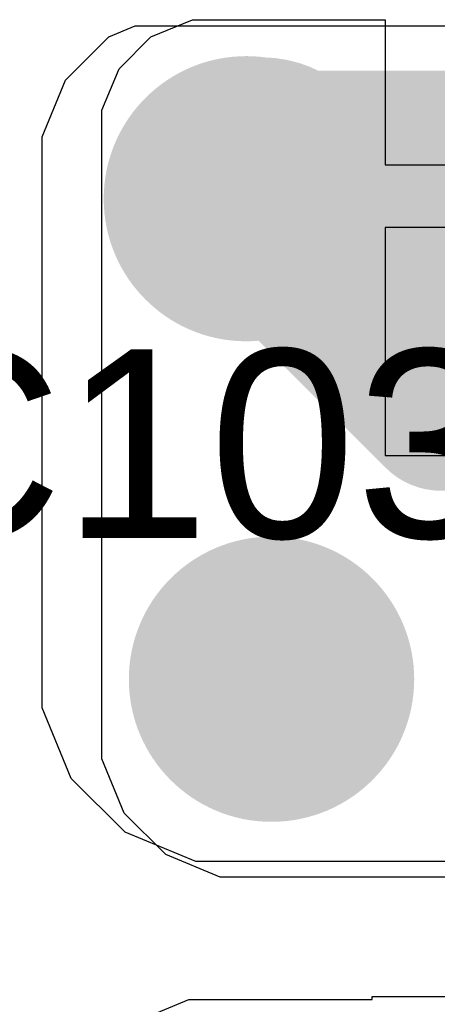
# Model space of a CAD drawing. Header units: inches. Extents: x -6 to 11.2, y -2.2 to 8.3.
# Tile 33 of 256: x 0.6897 to 0.742, y 1.4187 to 1.5421. Entities that reach past the tile are written whole.
import ezdxf

# ---------------------------------------------------------------- set-up
doc = ezdxf.new("R2010")
doc.units = ezdxf.units.IN
doc.header["$MEASUREMENT"] = 0
for name, color, linetype in [('Drill Drawing', 1, 'Continuous'), ('Layer  6- Inner', 156, 'Continuous'), ('Layer 1- Top', 1, 'Continuous'), ('Layer 2- GND', 16, 'Continuous'), ('Layer 3- Inner', 16, 'Continuous'), ('Layer 7- PWR', 76, 'Continuous'), ('Layer 8- Bottom', 5, 'Continuous'), ('Top Overlay', 2, 'Continuous'), ('Via Holes', 16, 'Continuous')]:
    doc.layers.add(name, color=color, linetype=linetype)
doc.styles.add('Arial', font='txt', dxfattribs={"height": 0.2})

msp = doc.modelspace()

# ---------------------------------------------------------------- hatches: boundary and pattern name
at = {"layer": 'Layer 1- Top'}
h = msp.add_hatch(color=7, dxfattribs=at)
edge = h.paths.add_edge_path()
edge.add_arc((0.7181102, 1.519685), 0.015748, 0, 360)
h = msp.add_hatch(color=7, dxfattribs=at)
edge = h.paths.add_edge_path()
edge.add_arc((0.7212598, 1.4594488), 0.015748, 0, 360)
at = {"layer": 'Layer 2- GND'}
h = msp.add_hatch(color=7, dxfattribs=at)
edge = h.paths.add_edge_path()
edge.add_arc((0.7181102, 1.519685), 0.017874, 0, 360)
h = msp.add_hatch(color=7, dxfattribs=at)
edge = h.paths.add_edge_path()
edge.add_arc((0.7212598, 1.4594488), 0.017874, 0, 360)
at = {"layer": 'Layer 3- Inner'}
h = msp.add_hatch(color=7, dxfattribs=at)
edge = h.paths.add_edge_path()
edge.add_arc((0.7181102, 1.519685), 0.015748, 0, 360)
h = msp.add_hatch(color=7, dxfattribs=at)
edge = h.paths.add_edge_path()
edge.add_arc((0.7212598, 1.4594488), 0.015748, 0, 360)
at = {"layer": 'Layer 7- PWR'}
h = msp.add_hatch(color=7, dxfattribs=at)
edge = h.paths.add_edge_path()
edge.add_arc((0.7181102, 1.519685), 0.017874, 0, 360)
h = msp.add_hatch(color=7, dxfattribs=at)
edge = h.paths.add_edge_path()
edge.add_arc((0.7212598, 1.4594488), 0.017874, 0, 360)
at = {"layer": 'Layer 8- Bottom'}
h = msp.add_hatch(color=7, dxfattribs=at)
edge = h.paths.add_edge_path()
edge.add_arc((0.7181102, 1.519685), 0.015748, 0, 360)
h = msp.add_hatch(color=7, dxfattribs=at)
edge = h.paths.add_edge_path()
edge.add_arc((0.7212598, 1.4594488), 0.015748, 0, 360)
at = {"layer": 'Via Holes'}
h = msp.add_hatch(color=7, dxfattribs=at)
edge = h.paths.add_edge_path()
edge.add_arc((0.7181102, 1.519685), 0.007874, 0, 360)
h = msp.add_hatch(color=7, dxfattribs=at)
edge = h.paths.add_edge_path()
edge.add_arc((0.7212598, 1.4594488), 0.007874, 0, 360)

# ---------------------------------------------------------------- linework, layer by layer
at = {"layer": 'Drill Drawing'}
for points in [[(0.7081102, 1.524685, 0.002, 0.002, 0), (0.7081102, 1.529685, 0.002, 0.002, 0)], [(0.7081102, 1.529685, 0.002, 0.002, 0), (0.7131102, 1.529685, 0.002, 0.002, 0)], [(0.7131102, 1.529685, 0.002, 0.002, 0), (0.7181102, 1.524685, 0.002, 0.002, 0)], [(0.7181102, 1.524685, 0.002, 0.002, 0), (0.7231102, 1.529685, 0.002, 0.002, 0)], [(0.7231102, 1.529685, 0.002, 0.002, 0), (0.7281102, 1.529685, 0.002, 0.002, 0)], [(0.7281102, 1.524685, 0.002, 0.002, 0), (0.7281102, 1.529685, 0.002, 0.002, 0)], [(0.7081102, 1.524685, 0.002, 0.002, 0), (0.7131102, 1.519685, 0.002, 0.002, 0)], [(0.7121102, 1.522685, 0.002, 0.002, 0), (0.7121102, 1.525685, 0.002, 0.002, 0)], [(0.7121102, 1.525685, 0.002, 0.002, 0), (0.7151102, 1.525685, 0.002, 0.002, 0)], [(0.7151102, 1.525685, 0.002, 0.002, 0), (0.7181102, 1.522685, 0.002, 0.002, 0)], [(0.7181102, 1.522685, 0.002, 0.002, 0), (0.7211102, 1.525685, 0.002, 0.002, 0)], [(0.7211102, 1.525685, 0.002, 0.002, 0), (0.7241102, 1.525685, 0.002, 0.002, 0)], [(0.7231102, 1.519685, 0.002, 0.002, 0), (0.7281102, 1.524685, 0.002, 0.002, 0)], [(0.7241102, 1.522685, 0.002, 0.002, 0), (0.7241102, 1.525685, 0.002, 0.002, 0)], [(0.7121102, 1.522685, 0.002, 0.002, 0), (0.7151102, 1.519685, 0.002, 0.002, 0)], [(0.7211102, 1.519685, 0.002, 0.002, 0), (0.7241102, 1.522685, 0.002, 0.002, 0)], [(0.7081102, 1.514685, 0.002, 0.002, 0), (0.7131102, 1.519685, 0.002, 0.002, 0)], [(0.7121102, 1.516685, 0.002, 0.002, 0), (0.7151102, 1.519685, 0.002, 0.002, 0)], [(0.7211102, 1.519685, 0.002, 0.002, 0), (0.7241102, 1.516685, 0.002, 0.002, 0)], [(0.7231102, 1.519685, 0.002, 0.002, 0), (0.7281102, 1.514685, 0.002, 0.002, 0)], [(0.7121102, 1.513685, 0.002, 0.002, 0), (0.7121102, 1.516685, 0.002, 0.002, 0)], [(0.7151102, 1.513685, 0.002, 0.002, 0), (0.7181102, 1.516685, 0.002, 0.002, 0)], [(0.7181102, 1.516685, 0.002, 0.002, 0), (0.7211102, 1.513685, 0.002, 0.002, 0)], [(0.7241102, 1.513685, 0.002, 0.002, 0), (0.7241102, 1.516685, 0.002, 0.002, 0)], [(0.7081102, 1.509685, 0.002, 0.002, 0), (0.7081102, 1.514685, 0.002, 0.002, 0)], [(0.7131102, 1.509685, 0.002, 0.002, 0), (0.7181102, 1.514685, 0.002, 0.002, 0)], [(0.7181102, 1.514685, 0.002, 0.002, 0), (0.7231102, 1.509685, 0.002, 0.002, 0)], [(0.7281102, 1.509685, 0.002, 0.002, 0), (0.7281102, 1.514685, 0.002, 0.002, 0)], [(0.7121102, 1.513685, 0.002, 0.002, 0), (0.7151102, 1.513685, 0.002, 0.002, 0)], [(0.7211102, 1.513685, 0.002, 0.002, 0), (0.7241102, 1.513685, 0.002, 0.002, 0)], [(0.7081102, 1.509685, 0.002, 0.002, 0), (0.7131102, 1.509685, 0.002, 0.002, 0)], [(0.7231102, 1.509685, 0.002, 0.002, 0), (0.7281102, 1.509685, 0.002, 0.002, 0)], [(0.7112598, 1.4644488, 0.002, 0.002, 0), (0.7112598, 1.4694488, 0.002, 0.002, 0)], [(0.7112598, 1.4694488, 0.002, 0.002, 0), (0.7162598, 1.4694488, 0.002, 0.002, 0)], [(0.7162598, 1.4694488, 0.002, 0.002, 0), (0.7212598, 1.4644488, 0.002, 0.002, 0)], [(0.7212598, 1.4644488, 0.002, 0.002, 0), (0.7262598, 1.4694488, 0.002, 0.002, 0)], [(0.7262598, 1.4694488, 0.002, 0.002, 0), (0.7312598, 1.4694488, 0.002, 0.002, 0)], [(0.7312598, 1.4644488, 0.002, 0.002, 0), (0.7312598, 1.4694488, 0.002, 0.002, 0)], [(0.7152598, 1.4624488, 0.002, 0.002, 0), (0.7152598, 1.4654488, 0.002, 0.002, 0)], [(0.7152598, 1.4654488, 0.002, 0.002, 0), (0.7182598, 1.4654488, 0.002, 0.002, 0)], [(0.7182598, 1.4654488, 0.002, 0.002, 0), (0.7212598, 1.4624488, 0.002, 0.002, 0)], [(0.7212598, 1.4624488, 0.002, 0.002, 0), (0.7242598, 1.4654488, 0.002, 0.002, 0)], [(0.7242598, 1.4654488, 0.002, 0.002, 0), (0.7272598, 1.4654488, 0.002, 0.002, 0)], [(0.7272598, 1.4624488, 0.002, 0.002, 0), (0.7272598, 1.4654488, 0.002, 0.002, 0)], [(0.7112598, 1.4644488, 0.002, 0.002, 0), (0.7162598, 1.4594488, 0.002, 0.002, 0)], [(0.7262598, 1.4594488, 0.002, 0.002, 0), (0.7312598, 1.4644488, 0.002, 0.002, 0)], [(0.7152598, 1.4624488, 0.002, 0.002, 0), (0.7182598, 1.4594488, 0.002, 0.002, 0)], [(0.7242598, 1.4594488, 0.002, 0.002, 0), (0.7272598, 1.4624488, 0.002, 0.002, 0)], [(0.7112598, 1.4544488, 0.002, 0.002, 0), (0.7162598, 1.4594488, 0.002, 0.002, 0)], [(0.7152598, 1.4564488, 0.002, 0.002, 0), (0.7182598, 1.4594488, 0.002, 0.002, 0)], [(0.7242598, 1.4594488, 0.002, 0.002, 0), (0.7272598, 1.4564488, 0.002, 0.002, 0)], [(0.7262598, 1.4594488, 0.002, 0.002, 0), (0.7312598, 1.4544488, 0.002, 0.002, 0)], [(0.7152598, 1.4534488, 0.002, 0.002, 0), (0.7152598, 1.4564488, 0.002, 0.002, 0)], [(0.7182598, 1.4534488, 0.002, 0.002, 0), (0.7212598, 1.4564488, 0.002, 0.002, 0)], [(0.7212598, 1.4564488, 0.002, 0.002, 0), (0.7242598, 1.4534488, 0.002, 0.002, 0)], [(0.7272598, 1.4534488, 0.002, 0.002, 0), (0.7272598, 1.4564488, 0.002, 0.002, 0)], [(0.7112598, 1.4494488, 0.002, 0.002, 0), (0.7112598, 1.4544488, 0.002, 0.002, 0)], [(0.7162598, 1.4494488, 0.002, 0.002, 0), (0.7212598, 1.4544488, 0.002, 0.002, 0)], [(0.7212598, 1.4544488, 0.002, 0.002, 0), (0.7262598, 1.4494488, 0.002, 0.002, 0)], [(0.7312598, 1.4494488, 0.002, 0.002, 0), (0.7312598, 1.4544488, 0.002, 0.002, 0)], [(0.7152598, 1.4534488, 0.002, 0.002, 0), (0.7182598, 1.4534488, 0.002, 0.002, 0)], [(0.7242598, 1.4534488, 0.002, 0.002, 0), (0.7272598, 1.4534488, 0.002, 0.002, 0)], [(0.7112598, 1.4494488, 0.002, 0.002, 0), (0.7162598, 1.4494488, 0.002, 0.002, 0)], [(0.7262598, 1.4494488, 0.002, 0.002, 0), (0.7312598, 1.4494488, 0.002, 0.002, 0)]]:
    msp.add_lwpolyline(points, format="xyseb", dxfattribs=at)
for points in [[(0.7076102, 1.529685, 0.001, 0.001, 1), (0.7086102, 1.529685, 0.001, 0.001, 1)], [(0.7076102, 1.529685, 0.001, 0.001, 1), (0.7086102, 1.529685, 0.001, 0.001, 1)], [(0.7126102, 1.529685, 0.001, 0.001, 1), (0.7136102, 1.529685, 0.001, 0.001, 1)], [(0.7126102, 1.529685, 0.001, 0.001, 1), (0.7136102, 1.529685, 0.001, 0.001, 1)], [(0.7226102, 1.529685, 0.001, 0.001, 1), (0.7236102, 1.529685, 0.001, 0.001, 1)], [(0.7226102, 1.529685, 0.001, 0.001, 1), (0.7236102, 1.529685, 0.001, 0.001, 1)], [(0.7276102, 1.529685, 0.001, 0.001, 1), (0.7286102, 1.529685, 0.001, 0.001, 1)], [(0.7276102, 1.529685, 0.001, 0.001, 1), (0.7286102, 1.529685, 0.001, 0.001, 1)], [(0.7076102, 1.524685, 0.001, 0.001, 1), (0.7086102, 1.524685, 0.001, 0.001, 1)], [(0.7076102, 1.524685, 0.001, 0.001, 1), (0.7086102, 1.524685, 0.001, 0.001, 1)], [(0.7116102, 1.525685, 0.001, 0.001, 1), (0.7126102, 1.525685, 0.001, 0.001, 1)], [(0.7116102, 1.525685, 0.001, 0.001, 1), (0.7126102, 1.525685, 0.001, 0.001, 1)], [(0.7146102, 1.525685, 0.001, 0.001, 1), (0.7156102, 1.525685, 0.001, 0.001, 1)], [(0.7146102, 1.525685, 0.001, 0.001, 1), (0.7156102, 1.525685, 0.001, 0.001, 1)], [(0.7176102, 1.524685, 0.001, 0.001, 1), (0.7186102, 1.524685, 0.001, 0.001, 1)], [(0.7176102, 1.524685, 0.001, 0.001, 1), (0.7186102, 1.524685, 0.001, 0.001, 1)], [(0.7206102, 1.525685, 0.001, 0.001, 1), (0.7216102, 1.525685, 0.001, 0.001, 1)], [(0.7206102, 1.525685, 0.001, 0.001, 1), (0.7216102, 1.525685, 0.001, 0.001, 1)], [(0.7236102, 1.525685, 0.001, 0.001, 1), (0.7246102, 1.525685, 0.001, 0.001, 1)], [(0.7236102, 1.525685, 0.001, 0.001, 1), (0.7246102, 1.525685, 0.001, 0.001, 1)], [(0.7276102, 1.524685, 0.001, 0.001, 1), (0.7286102, 1.524685, 0.001, 0.001, 1)], [(0.7276102, 1.524685, 0.001, 0.001, 1), (0.7286102, 1.524685, 0.001, 0.001, 1)], [(0.7116102, 1.522685, 0.001, 0.001, 1), (0.7126102, 1.522685, 0.001, 0.001, 1)], [(0.7116102, 1.522685, 0.001, 0.001, 1), (0.7126102, 1.522685, 0.001, 0.001, 1)], [(0.7176102, 1.522685, 0.001, 0.001, 1), (0.7186102, 1.522685, 0.001, 0.001, 1)], [(0.7176102, 1.522685, 0.001, 0.001, 1), (0.7186102, 1.522685, 0.001, 0.001, 1)], [(0.7236102, 1.522685, 0.001, 0.001, 1), (0.7246102, 1.522685, 0.001, 0.001, 1)], [(0.7236102, 1.522685, 0.001, 0.001, 1), (0.7246102, 1.522685, 0.001, 0.001, 1)], [(0.7126102, 1.519685, 0.001, 0.001, 1), (0.7136102, 1.519685, 0.001, 0.001, 1)], [(0.7126102, 1.519685, 0.001, 0.001, 1), (0.7136102, 1.519685, 0.001, 0.001, 1)], [(0.7146102, 1.519685, 0.001, 0.001, 1), (0.7156102, 1.519685, 0.001, 0.001, 1)], [(0.7146102, 1.519685, 0.001, 0.001, 1), (0.7156102, 1.519685, 0.001, 0.001, 1)], [(0.7206102, 1.519685, 0.001, 0.001, 1), (0.7216102, 1.519685, 0.001, 0.001, 1)], [(0.7206102, 1.519685, 0.001, 0.001, 1), (0.7216102, 1.519685, 0.001, 0.001, 1)], [(0.7226102, 1.519685, 0.001, 0.001, 1), (0.7236102, 1.519685, 0.001, 0.001, 1)], [(0.7226102, 1.519685, 0.001, 0.001, 1), (0.7236102, 1.519685, 0.001, 0.001, 1)], [(0.7116102, 1.516685, 0.001, 0.001, 1), (0.7126102, 1.516685, 0.001, 0.001, 1)], [(0.7116102, 1.516685, 0.001, 0.001, 1), (0.7126102, 1.516685, 0.001, 0.001, 1)], [(0.7176102, 1.516685, 0.001, 0.001, 1), (0.7186102, 1.516685, 0.001, 0.001, 1)], [(0.7176102, 1.516685, 0.001, 0.001, 1), (0.7186102, 1.516685, 0.001, 0.001, 1)], [(0.7236102, 1.516685, 0.001, 0.001, 1), (0.7246102, 1.516685, 0.001, 0.001, 1)], [(0.7236102, 1.516685, 0.001, 0.001, 1), (0.7246102, 1.516685, 0.001, 0.001, 1)], [(0.7076102, 1.514685, 0.001, 0.001, 1), (0.7086102, 1.514685, 0.001, 0.001, 1)], [(0.7076102, 1.514685, 0.001, 0.001, 1), (0.7086102, 1.514685, 0.001, 0.001, 1)], [(0.7176102, 1.514685, 0.001, 0.001, 1), (0.7186102, 1.514685, 0.001, 0.001, 1)], [(0.7176102, 1.514685, 0.001, 0.001, 1), (0.7186102, 1.514685, 0.001, 0.001, 1)], [(0.7276102, 1.514685, 0.001, 0.001, 1), (0.7286102, 1.514685, 0.001, 0.001, 1)], [(0.7276102, 1.514685, 0.001, 0.001, 1), (0.7286102, 1.514685, 0.001, 0.001, 1)], [(0.7116102, 1.513685, 0.001, 0.001, 1), (0.7126102, 1.513685, 0.001, 0.001, 1)], [(0.7116102, 1.513685, 0.001, 0.001, 1), (0.7126102, 1.513685, 0.001, 0.001, 1)], [(0.7146102, 1.513685, 0.001, 0.001, 1), (0.7156102, 1.513685, 0.001, 0.001, 1)], [(0.7146102, 1.513685, 0.001, 0.001, 1), (0.7156102, 1.513685, 0.001, 0.001, 1)], [(0.7206102, 1.513685, 0.001, 0.001, 1), (0.7216102, 1.513685, 0.001, 0.001, 1)], [(0.7206102, 1.513685, 0.001, 0.001, 1), (0.7216102, 1.513685, 0.001, 0.001, 1)], [(0.7236102, 1.513685, 0.001, 0.001, 1), (0.7246102, 1.513685, 0.001, 0.001, 1)], [(0.7236102, 1.513685, 0.001, 0.001, 1), (0.7246102, 1.513685, 0.001, 0.001, 1)], [(0.7076102, 1.509685, 0.001, 0.001, 1), (0.7086102, 1.509685, 0.001, 0.001, 1)], [(0.7076102, 1.509685, 0.001, 0.001, 1), (0.7086102, 1.509685, 0.001, 0.001, 1)], [(0.7126102, 1.509685, 0.001, 0.001, 1), (0.7136102, 1.509685, 0.001, 0.001, 1)], [(0.7126102, 1.509685, 0.001, 0.001, 1), (0.7136102, 1.509685, 0.001, 0.001, 1)], [(0.7226102, 1.509685, 0.001, 0.001, 1), (0.7236102, 1.509685, 0.001, 0.001, 1)], [(0.7226102, 1.509685, 0.001, 0.001, 1), (0.7236102, 1.509685, 0.001, 0.001, 1)], [(0.7276102, 1.509685, 0.001, 0.001, 1), (0.7286102, 1.509685, 0.001, 0.001, 1)], [(0.7276102, 1.509685, 0.001, 0.001, 1), (0.7286102, 1.509685, 0.001, 0.001, 1)], [(0.7107598, 1.4694488, 0.001, 0.001, 1), (0.7117598, 1.4694488, 0.001, 0.001, 1)], [(0.7107598, 1.4694488, 0.001, 0.001, 1), (0.7117598, 1.4694488, 0.001, 0.001, 1)], [(0.7157598, 1.4694488, 0.001, 0.001, 1), (0.7167598, 1.4694488, 0.001, 0.001, 1)], [(0.7157598, 1.4694488, 0.001, 0.001, 1), (0.7167598, 1.4694488, 0.001, 0.001, 1)], [(0.7257598, 1.4694488, 0.001, 0.001, 1), (0.7267598, 1.4694488, 0.001, 0.001, 1)], [(0.7257598, 1.4694488, 0.001, 0.001, 1), (0.7267598, 1.4694488, 0.001, 0.001, 1)], [(0.7307598, 1.4694488, 0.001, 0.001, 1), (0.7317598, 1.4694488, 0.001, 0.001, 1)], [(0.7307598, 1.4694488, 0.001, 0.001, 1), (0.7317598, 1.4694488, 0.001, 0.001, 1)], [(0.7147598, 1.4654488, 0.001, 0.001, 1), (0.7157598, 1.4654488, 0.001, 0.001, 1)], [(0.7147598, 1.4654488, 0.001, 0.001, 1), (0.7157598, 1.4654488, 0.001, 0.001, 1)], [(0.7177598, 1.4654488, 0.001, 0.001, 1), (0.7187598, 1.4654488, 0.001, 0.001, 1)], [(0.7177598, 1.4654488, 0.001, 0.001, 1), (0.7187598, 1.4654488, 0.001, 0.001, 1)], [(0.7237598, 1.4654488, 0.001, 0.001, 1), (0.7247598, 1.4654488, 0.001, 0.001, 1)], [(0.7237598, 1.4654488, 0.001, 0.001, 1), (0.7247598, 1.4654488, 0.001, 0.001, 1)], [(0.7267598, 1.4654488, 0.001, 0.001, 1), (0.7277598, 1.4654488, 0.001, 0.001, 1)], [(0.7267598, 1.4654488, 0.001, 0.001, 1), (0.7277598, 1.4654488, 0.001, 0.001, 1)], [(0.7107598, 1.4644488, 0.001, 0.001, 1), (0.7117598, 1.4644488, 0.001, 0.001, 1)], [(0.7107598, 1.4644488, 0.001, 0.001, 1), (0.7117598, 1.4644488, 0.001, 0.001, 1)], [(0.7207598, 1.4644488, 0.001, 0.001, 1), (0.7217598, 1.4644488, 0.001, 0.001, 1)], [(0.7207598, 1.4644488, 0.001, 0.001, 1), (0.7217598, 1.4644488, 0.001, 0.001, 1)], [(0.7307598, 1.4644488, 0.001, 0.001, 1), (0.7317598, 1.4644488, 0.001, 0.001, 1)], [(0.7307598, 1.4644488, 0.001, 0.001, 1), (0.7317598, 1.4644488, 0.001, 0.001, 1)], [(0.7147598, 1.4624488, 0.001, 0.001, 1), (0.7157598, 1.4624488, 0.001, 0.001, 1)], [(0.7147598, 1.4624488, 0.001, 0.001, 1), (0.7157598, 1.4624488, 0.001, 0.001, 1)], [(0.7207598, 1.4624488, 0.001, 0.001, 1), (0.7217598, 1.4624488, 0.001, 0.001, 1)], [(0.7207598, 1.4624488, 0.001, 0.001, 1), (0.7217598, 1.4624488, 0.001, 0.001, 1)], [(0.7267598, 1.4624488, 0.001, 0.001, 1), (0.7277598, 1.4624488, 0.001, 0.001, 1)], [(0.7267598, 1.4624488, 0.001, 0.001, 1), (0.7277598, 1.4624488, 0.001, 0.001, 1)], [(0.7157598, 1.4594488, 0.001, 0.001, 1), (0.7167598, 1.4594488, 0.001, 0.001, 1)], [(0.7157598, 1.4594488, 0.001, 0.001, 1), (0.7167598, 1.4594488, 0.001, 0.001, 1)], [(0.7177598, 1.4594488, 0.001, 0.001, 1), (0.7187598, 1.4594488, 0.001, 0.001, 1)], [(0.7177598, 1.4594488, 0.001, 0.001, 1), (0.7187598, 1.4594488, 0.001, 0.001, 1)], [(0.7237598, 1.4594488, 0.001, 0.001, 1), (0.7247598, 1.4594488, 0.001, 0.001, 1)], [(0.7237598, 1.4594488, 0.001, 0.001, 1), (0.7247598, 1.4594488, 0.001, 0.001, 1)], [(0.7257598, 1.4594488, 0.001, 0.001, 1), (0.7267598, 1.4594488, 0.001, 0.001, 1)], [(0.7257598, 1.4594488, 0.001, 0.001, 1), (0.7267598, 1.4594488, 0.001, 0.001, 1)], [(0.7147598, 1.4564488, 0.001, 0.001, 1), (0.7157598, 1.4564488, 0.001, 0.001, 1)], [(0.7147598, 1.4564488, 0.001, 0.001, 1), (0.7157598, 1.4564488, 0.001, 0.001, 1)], [(0.7207598, 1.4564488, 0.001, 0.001, 1), (0.7217598, 1.4564488, 0.001, 0.001, 1)], [(0.7207598, 1.4564488, 0.001, 0.001, 1), (0.7217598, 1.4564488, 0.001, 0.001, 1)], [(0.7267598, 1.4564488, 0.001, 0.001, 1), (0.7277598, 1.4564488, 0.001, 0.001, 1)], [(0.7267598, 1.4564488, 0.001, 0.001, 1), (0.7277598, 1.4564488, 0.001, 0.001, 1)], [(0.7107598, 1.4544488, 0.001, 0.001, 1), (0.7117598, 1.4544488, 0.001, 0.001, 1)], [(0.7107598, 1.4544488, 0.001, 0.001, 1), (0.7117598, 1.4544488, 0.001, 0.001, 1)], [(0.7207598, 1.4544488, 0.001, 0.001, 1), (0.7217598, 1.4544488, 0.001, 0.001, 1)], [(0.7207598, 1.4544488, 0.001, 0.001, 1), (0.7217598, 1.4544488, 0.001, 0.001, 1)], [(0.7307598, 1.4544488, 0.001, 0.001, 1), (0.7317598, 1.4544488, 0.001, 0.001, 1)], [(0.7307598, 1.4544488, 0.001, 0.001, 1), (0.7317598, 1.4544488, 0.001, 0.001, 1)], [(0.7147598, 1.4534488, 0.001, 0.001, 1), (0.7157598, 1.4534488, 0.001, 0.001, 1)], [(0.7147598, 1.4534488, 0.001, 0.001, 1), (0.7157598, 1.4534488, 0.001, 0.001, 1)], [(0.7177598, 1.4534488, 0.001, 0.001, 1), (0.7187598, 1.4534488, 0.001, 0.001, 1)], [(0.7177598, 1.4534488, 0.001, 0.001, 1), (0.7187598, 1.4534488, 0.001, 0.001, 1)], [(0.7237598, 1.4534488, 0.001, 0.001, 1), (0.7247598, 1.4534488, 0.001, 0.001, 1)], [(0.7237598, 1.4534488, 0.001, 0.001, 1), (0.7247598, 1.4534488, 0.001, 0.001, 1)], [(0.7267598, 1.4534488, 0.001, 0.001, 1), (0.7277598, 1.4534488, 0.001, 0.001, 1)], [(0.7267598, 1.4534488, 0.001, 0.001, 1), (0.7277598, 1.4534488, 0.001, 0.001, 1)], [(0.7107598, 1.4494488, 0.001, 0.001, 1), (0.7117598, 1.4494488, 0.001, 0.001, 1)], [(0.7107598, 1.4494488, 0.001, 0.001, 1), (0.7117598, 1.4494488, 0.001, 0.001, 1)], [(0.7157598, 1.4494488, 0.001, 0.001, 1), (0.7167598, 1.4494488, 0.001, 0.001, 1)], [(0.7157598, 1.4494488, 0.001, 0.001, 1), (0.7167598, 1.4494488, 0.001, 0.001, 1)], [(0.7257598, 1.4494488, 0.001, 0.001, 1), (0.7267598, 1.4494488, 0.001, 0.001, 1)], [(0.7257598, 1.4494488, 0.001, 0.001, 1), (0.7267598, 1.4494488, 0.001, 0.001, 1)], [(0.7307598, 1.4494488, 0.001, 0.001, 1), (0.7317598, 1.4494488, 0.001, 0.001, 1)], [(0.7307598, 1.4494488, 0.001, 0.001, 1), (0.7317598, 1.4494488, 0.001, 0.001, 1)]]:
    msp.add_lwpolyline(points, format="xyseb", close=True, dxfattribs=at)
at = {"layer": 'Layer  6- Inner'}
for p, q in [((0.7338584, 1.4192912), (0.7338863, 1.419685)), ((0.7338863, 1.419685), (0.8051181, 1.419685)), ((0.7033639, 1.4161745), (0.7108883, 1.4192913)), ((0.7108883, 1.4192913), (0.7338578, 1.4192913)), ((0.7338578, 1.4192913), (0.7338584, 1.4192912))]:
    msp.add_line(p, q, dxfattribs=at)
at = {"layer": 'Layer 1- Top'}
for points in [[(0.7192913, 1.5161418, 0.019685, 0.019685, 0), (0.7192913, 1.5240157, 0.019685, 0.019685, 0)], [(0.7192913, 1.5161418, 0.019685, 0.019685, 0), (0.7425197, 1.4929134, 0.019685, 0.019685, 0)], [(0.7425197, 1.4929134, 0.019685, 0.019685, 0), (0.8202047, 1.4929134, 0.019685, 0.019685, 0)]]:
    msp.add_lwpolyline(points, format="xyseb", dxfattribs=at)
for points in [[(0.7143701, 1.5240157, 0.0098425, 0.0098425, 1), (0.7242125, 1.5240157, 0.0098425, 0.0098425, 1)], [(0.7143701, 1.5161418, 0.0098425, 0.0098425, 1), (0.7242125, 1.5161418, 0.0098425, 0.0098425, 1)], [(0.7143701, 1.5161418, 0.0098425, 0.0098425, 1), (0.7242125, 1.5161418, 0.0098425, 0.0098425, 1)], [(0.7375985, 1.4929134, 0.0098425, 0.0098425, 1), (0.7474409, 1.4929134, 0.0098425, 0.0098425, 1)], [(0.7375985, 1.4929134, 0.0098425, 0.0098425, 1), (0.7474409, 1.4929134, 0.0098425, 0.0098425, 1)]]:
    msp.add_lwpolyline(points, format="xyseb", close=True, dxfattribs=at)
at = {"layer": 'Layer 3- Inner'}
for p, q in [((0.7008833, 1.5399764), (0.7041719, 1.5413386)), ((0.7041719, 1.5413386), (0.989901, 1.5413386)), ((0.6954566, 1.5345497), (0.7008833, 1.5399764)), ((0.6925197, 1.5274593), (0.6954566, 1.5345497)), ((0.6925197, 1.5236221), (0.6925197, 1.5274593)), ((0.6925197, 1.4606299), (0.6925197, 1.5236221)), ((0.6925197, 1.4558528), (0.6925197, 1.4606299)), ((0.6961758, 1.447026), (0.6925197, 1.4558528)), ((0.7029315, 1.4402703), (0.6961758, 1.447026)), ((0.7117583, 1.4366142), (0.7029315, 1.4402703)), ((0.8748031, 1.4366142), (0.7117583, 1.4366142))]:
    msp.add_line(p, q, dxfattribs=at)
at = {"layer": 'Layer 8- Bottom'}
for p, q in [((0.7061447, 1.5399682), (0.7113539, 1.542126)), ((0.7113539, 1.542126), (0.7355, 1.542126)), ((0.7355, 1.542126), (0.7355, 1.523937)), ((0.7021577, 1.5359812), (0.7061447, 1.5399682)), ((0.7, 1.530772), (0.7021577, 1.5359812)), ((0.7, 1.5279528), (0.7, 1.530772)), ((0.7, 1.4531496), (0.7, 1.5279528)), ((0.7355, 1.523937), (0.8155, 1.523937)), ((0.771563, 1.516063), (0.7355, 1.516063)), ((0.7355, 1.516063), (0.7355, 1.4875)), ((0.7355, 1.4875), (0.771563, 1.4875)), ((0.7, 1.4494689), (0.7, 1.4531496)), ((0.702817, 1.4426679), (0.7, 1.4494689)), ((0.7080222, 1.4374627), (0.702817, 1.4426679)), ((0.7148232, 1.4346457), (0.7080222, 1.4374627)), ((0.8277501, 1.4346457), (0.7148232, 1.4346457))]:
    msp.add_line(p, q, dxfattribs=at)
for points in [[(0.7217322, 1.52, 0.0314961, 0.0314961, -0.4142135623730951), (0.7200787, 1.5216535, 0.0314961, 0.0314961, 0)], [(0.7217322, 1.52, 0.0314961, 0.0314961, 0), (0.775, 1.52, 0.0314961, 0.0314961, 0)]]:
    msp.add_lwpolyline(points, format="xyseb", dxfattribs=at)
for points in [[(0.7122047, 1.5216535, 0.015748, 0.015748, 1), (0.7279527, 1.5216535, 0.015748, 0.015748, 1)], [(0.7138582, 1.52, 0.015748, 0.015748, 1), (0.7296062, 1.52, 0.015748, 0.015748, 1)], [(0.7138582, 1.52, 0.015748, 0.015748, 1), (0.7296062, 1.52, 0.015748, 0.015748, 1)]]:
    msp.add_lwpolyline(points, format="xyseb", close=True, dxfattribs=at)

# ---------------------------------------------------------------- texts
at = {"layer": 'Top Overlay', "style": 'Arial'}
msp.add_text('C1034', height=0.023622, dxfattribs=at).set_placement((0.6712772, 1.4771692))

doc.saveas('drawing.dxf')
